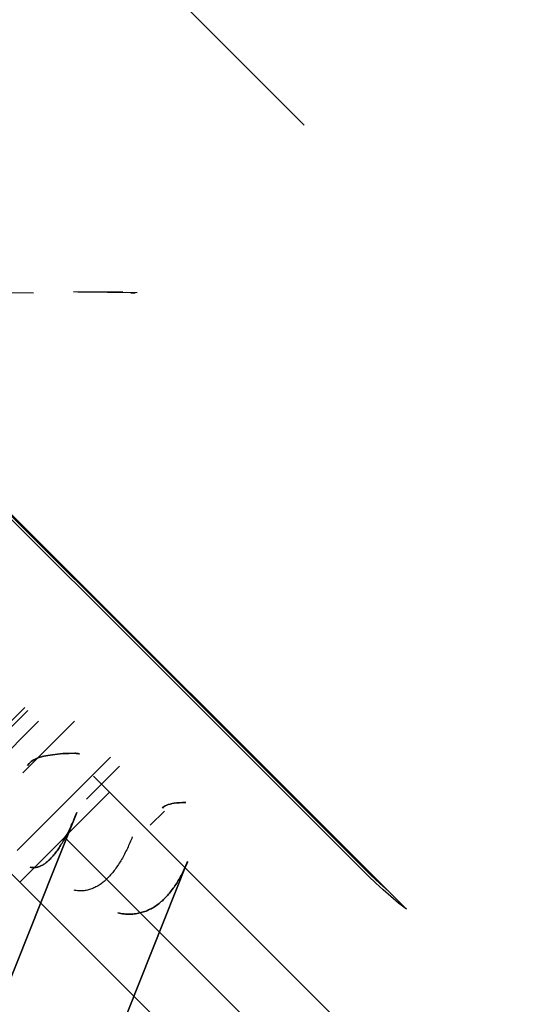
# Model space of a CAD drawing. Header units: millimetres. Extents: x -1690 to 192, y -898 to 54.
# Tile 233 of 256: x 143 to 149, y -10 to 1. Entities that reach past the tile are written whole.
import ezdxf

# ---------------------------------------------------------------- set-up
doc = ezdxf.new("R2010")
doc.units = ezdxf.units.MM
doc.header["$MEASUREMENT"] = 0
doc.layers.add('OVIDIO 186x93x72h', color=7, linetype='Continuous')

msp = doc.modelspace()

# ---------------------------------------------------------------- linework, layer by layer
at = {"layer": 'OVIDIO 186x93x72h', "extrusion": (-0.202852, -0.108979, 0.973126)}
for points in [[(41.457, 164.814), (41.457, 325.47)], [(41.457, 325.47), (41.457, 164.814)], [(41.752, 325.47), (41.752, 164.814)], [(42.048, 325.47), (42.048, 164.814)], [(42.048, 164.814), (42.048, 325.47)]]:
    msp.add_lwpolyline(points, dxfattribs=at)
at = {"layer": 'OVIDIO 186x93x72h', "extrusion": (-0.235702, -0.235702, 0.942809)}
for points in [[(95.67, 268.87), (95.67, 377.947)], [(96.618, 377.947), (96.618, 268.87)], [(94.369, 365.621), (94.369, 260.213)], [(98.516, 268.87), (98.516, 377.947)], [(99.464, 377.947), (99.464, 268.87)], [(93.592, 362.612), (93.592, 258.072)]]:
    msp.add_lwpolyline(points, dxfattribs=at)
at = {"layer": 'OVIDIO 186x93x72h', "extrusion": (0.881185, -0.265561, -0.391139)}
for points in [[(80.371, 723.957), (34.051, 663.839)], [(34.051, 663.839), (80.371, 723.957)]]:
    msp.add_lwpolyline(points, dxfattribs=at)
at = {"layer": 'OVIDIO 186x93x72h', "extrusion": (0.881208, -0.265507, -0.391124)}
for points in [[(34.017, 665.274), (79.637, 724.494)], [(79.637, 724.494), (34.017, 665.274)]]:
    msp.add_lwpolyline(points, dxfattribs=at)
at = {"layer": 'OVIDIO 186x93x72h', "extrusion": (0.881274, -0.265352, -0.39108)}
for points in [[(33.507, 655.003), (77.82, 712.558)], [(31.644, 615.791), (73.512, 670.17)]]:
    msp.add_lwpolyline(points, dxfattribs=at)
at = {"layer": 'OVIDIO 186x93x72h', "extrusion": (-0.108979, -0.202852, 0.973126)}
for points in [[(144.804, 270.732), (144.804, 110.076)], [(144.804, 110.076), (144.804, 270.732)], [(145.099, 270.732), (145.099, 110.076)], [(145.394, 110.076), (145.394, 270.732)], [(145.394, 270.732), (145.394, 110.076)]]:
    msp.add_lwpolyline(points, dxfattribs=at)
at = {"layer": 'OVIDIO 186x93x72h', "extrusion": (0.881275, -0.265352, -0.391079)}
for points in [[(76.698, 721.482), (34.315, 666.432)], [(34.315, 666.432), (76.698, 721.482)], [(76.519, 721.619), (34.135, 666.57)], [(34.135, 666.57), (76.519, 721.619)]]:
    msp.add_lwpolyline(points, dxfattribs=at)
at = {"layer": 'OVIDIO 186x93x72h', "extrusion": (-0.046296, -0.021464, 0.998697)}
for points in [[(39.908, 79.467), (39.908, 179.978)], [(41.394, 78.498), (41.394, 179.803)]]:
    msp.add_lwpolyline(points, dxfattribs=at)
at = {"layer": 'OVIDIO 186x93x72h', "extrusion": (-0.108986, -0.202861, 0.973124)}
for points in [[(142.968, 196.74), (142.968, 254.121)], [(142.968, 254.121), (142.968, 196.74)]]:
    msp.add_lwpolyline(points, dxfattribs=at)
at = {"layer": 'OVIDIO 186x93x72h', "extrusion": (-0.108989, -0.202866, 0.973122)}
for points in [[(143.681, 196.745), (143.681, 254.126)], [(144.394, 196.745), (144.394, 254.126)], [(144.394, 254.126), (144.394, 196.745)]]:
    msp.add_lwpolyline(points, dxfattribs=at)
at = {"layer": 'OVIDIO 186x93x72h', "extrusion": (-0.021464, -0.046296, 0.998697)}
for points in [[(141.825, 11.444), (141.825, 112.746)], [(143.311, 12.408), (143.311, 112.921)]]:
    msp.add_lwpolyline(points, dxfattribs=at)
at = {"layer": 'OVIDIO 186x93x72h'}
for points in [[(128.645, 9.835), (147.816, -9.335)], [(147.602, -9.122), (128.859, 9.621)], [(143.312, -6.953), (142.251, -8.013)], [(143.347, -6.988), (142.287, -8.049)], [(143.288, -7.725), (143.898, -7.115)], [(143.898, -7.115), (143.288, -7.725)], [(143.22, -8.641), (144.322, -7.539)], [(144.039, -8.033), (144.428, -7.645)], [(143.251, -9.013), (144.312, -7.953)], [(144.312, -7.953), (143.251, -9.013)], [(144.312, -7.953), (153.574, -17.216)], [(153.574, -17.216), (144.312, -7.953)], [(144.958, -8.175), (144.791, -8.342)], [(144.791, -8.342), (144.958, -8.175)], [(153.044, -17.746), (143.781, -8.483)], [(152.514, -18.276), (143.251, -9.013)], [(143.251, -9.013), (152.514, -18.276)]]:
    msp.add_lwpolyline(points, dxfattribs=at)
at = {"layer": 'OVIDIO 186x93x72h', "extrusion": (-0.015219, 0.015219, 0.999768)}
for points in [[(153.517, -17.138), (144.139, -7.763)], [(152.456, -18.199), (143.079, -8.823)], [(153.517, -17.138), (153.264, -16.885)], [(153.264, -16.885), (153.517, -17.138)], [(153.517, -17.138), (153.521, -17.143), (153.526, -17.147), (153.531, -17.152), (153.537, -17.156), (153.542, -17.161), (153.547, -17.165), (153.553, -17.169), (153.559, -17.173), (153.565, -17.177), (153.571, -17.181), (153.577, -17.185), (153.583, -17.188), (153.59, -17.192), (153.596, -17.195), (153.603, -17.198), (153.61, -17.201), (153.616, -17.204), (153.623, -17.207), (153.631, -17.209), (153.638, -17.212), (153.645, -17.214), (153.652, -17.216), (153.66, -17.218), (153.667, -17.219), (153.675, -17.221), (153.682, -17.222), (153.69, -17.223), (153.698, -17.224), (153.705, -17.225), (153.713, -17.225), (153.721, -17.226), (153.729, -17.226), (153.737, -17.226), (153.744, -17.225), (153.752, -17.225), (153.76, -17.224), (153.767, -17.223), (153.775, -17.222), (153.783, -17.221), (153.79, -17.219), (153.798, -17.218), (153.805, -17.216), (153.812, -17.214), (153.82, -17.212), (153.827, -17.209), (153.834, -17.207), (153.841, -17.204), (153.848, -17.201), (153.855, -17.198), (153.861, -17.195), (153.868, -17.192), (153.874, -17.188), (153.881, -17.184), (153.887, -17.181), (153.893, -17.177), (153.899, -17.173), (153.904, -17.169), (153.91, -17.165), (153.916, -17.16), (153.921, -17.156), (153.926, -17.152), (153.931, -17.147), (153.936, -17.143), (153.941, -17.138)], [(153.941, -17.138), (153.936, -17.143), (153.931, -17.147), (153.926, -17.152), (153.921, -17.156), (153.916, -17.16), (153.91, -17.165), (153.904, -17.169), (153.899, -17.173), (153.893, -17.177), (153.887, -17.181), (153.881, -17.184), (153.874, -17.188), (153.868, -17.192), (153.861, -17.195), (153.855, -17.198), (153.848, -17.201), (153.841, -17.204), (153.834, -17.207), (153.827, -17.209), (153.82, -17.212), (153.812, -17.214), (153.805, -17.216), (153.798, -17.218), (153.79, -17.219), (153.783, -17.221), (153.775, -17.222), (153.767, -17.223), (153.76, -17.224), (153.752, -17.225), (153.744, -17.225), (153.737, -17.226), (153.729, -17.226), (153.721, -17.226), (153.713, -17.225), (153.705, -17.225), (153.698, -17.224), (153.69, -17.223), (153.682, -17.222), (153.675, -17.221), (153.667, -17.219), (153.66, -17.218), (153.652, -17.216), (153.645, -17.214), (153.638, -17.212), (153.631, -17.209), (153.623, -17.207), (153.616, -17.204), (153.61, -17.201), (153.603, -17.198), (153.596, -17.195), (153.59, -17.192), (153.583, -17.188), (153.577, -17.185), (153.571, -17.181), (153.565, -17.177), (153.559, -17.173), (153.553, -17.169), (153.547, -17.165), (153.542, -17.161), (153.537, -17.156), (153.531, -17.152), (153.526, -17.147), (153.521, -17.143), (153.517, -17.138)], [(153.941, -17.138), (155.002, -18.198)], [(155.002, -18.198), (153.941, -17.138)], [(153.627, -17.451), (154.337, -18.161)], [(153.092, -17.562), (154.195, -18.664)], [(155.002, -18.198), (154.973, -18.226), (154.944, -18.254), (154.913, -18.281), (154.882, -18.308), (154.85, -18.334), (154.817, -18.359), (154.783, -18.384), (154.749, -18.409), (154.713, -18.433), (154.677, -18.456), (154.64, -18.478), (154.602, -18.5), (154.564, -18.52), (154.524, -18.54), (154.484, -18.559), (154.444, -18.578), (154.402, -18.595), (154.361, -18.611), (154.318, -18.627), (154.275, -18.641), (154.231, -18.654), (154.187, -18.666), (154.143, -18.678), (154.098, -18.688), (154.052, -18.696), (154.007, -18.704), (153.961, -18.711), (153.915, -18.716), (153.869, -18.72), (153.822, -18.723), (153.776, -18.725), (153.729, -18.726), (153.682, -18.725), (153.636, -18.723), (153.589, -18.72), (153.543, -18.716), (153.497, -18.711), (153.451, -18.704), (153.405, -18.697), (153.36, -18.688), (153.315, -18.678), (153.271, -18.667), (153.227, -18.654), (153.183, -18.641), (153.14, -18.627), (153.097, -18.611), (153.055, -18.595), (153.014, -18.578), (152.973, -18.56), (152.933, -18.541), (152.894, -18.521), (152.855, -18.5), (152.818, -18.478), (152.781, -18.456), (152.744, -18.433), (152.709, -18.409), (152.674, -18.385), (152.641, -18.36), (152.608, -18.334), (152.576, -18.308), (152.544, -18.281), (152.514, -18.254), (152.485, -18.227), (152.456, -18.199)], [(152.456, -18.199), (152.485, -18.227), (152.514, -18.254), (152.544, -18.281), (152.576, -18.308), (152.608, -18.334), (152.641, -18.36), (152.674, -18.385), (152.709, -18.409), (152.744, -18.433), (152.781, -18.456), (152.818, -18.478), (152.855, -18.5), (152.894, -18.521), (152.933, -18.541), (152.973, -18.56), (153.014, -18.578), (153.055, -18.595), (153.097, -18.611), (153.14, -18.627), (153.183, -18.641), (153.227, -18.654), (153.271, -18.667), (153.315, -18.678), (153.36, -18.688), (153.405, -18.697), (153.451, -18.704), (153.497, -18.711), (153.543, -18.716), (153.589, -18.72), (153.636, -18.723), (153.682, -18.725), (153.729, -18.726), (153.776, -18.725), (153.822, -18.723), (153.869, -18.72), (153.915, -18.716), (153.961, -18.711), (154.007, -18.704), (154.052, -18.696), (154.098, -18.688), (154.143, -18.678), (154.187, -18.666), (154.231, -18.654), (154.275, -18.641), (154.318, -18.627), (154.361, -18.611), (154.402, -18.595), (154.444, -18.578), (154.484, -18.559), (154.524, -18.54), (154.564, -18.52), (154.602, -18.5), (154.64, -18.478), (154.677, -18.456), (154.713, -18.433), (154.749, -18.409), (154.783, -18.384), (154.817, -18.359), (154.85, -18.334), (154.882, -18.308), (154.913, -18.281), (154.944, -18.254), (154.973, -18.226), (155.002, -18.198)]]:
    msp.add_lwpolyline(points, dxfattribs=at)
at = {"layer": 'OVIDIO 186x93x72h', "extrusion": (0.000231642, 0.999884, -0.015217)}
msp.add_lwpolyline([(-146.608, -2.782), (-139.15, 487.052)], dxfattribs=at)
at = {"layer": 'OVIDIO 186x93x72h', "extrusion": (0.999884, 0.000231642, 0.015217)}
for points in [[(-11.341, -4.841), (-3.883, 484.991)], [(-17.339, -4.967), (-7.236, 658.664)], [(-8.209, 658.679), (-18.312, -4.986)], [(-18.312, -4.986), (-8.209, 658.679)], [(-18.839, -4.966), (-8.736, 658.687)]]:
    msp.add_lwpolyline(points, dxfattribs=at)
at = {"layer": 'OVIDIO 186x93x72h', "extrusion": (0.707107, 0.707107, 0)}
for points in [[(-107.667, -2.626), (-107.623, -2.626), (-107.578, -2.624), (-107.533, -2.622), (-107.487, -2.618), (-107.442, -2.614), (-107.396, -2.608), (-107.35, -2.601), (-107.303, -2.593), (-107.257, -2.584), (-107.21, -2.574), (-107.163, -2.562), (-107.117, -2.549), (-107.07, -2.535), (-107.024, -2.52), (-106.977, -2.504), (-106.931, -2.486), (-106.885, -2.467), (-106.839, -2.447), (-106.794, -2.426), (-106.748, -2.403), (-106.704, -2.379), (-106.66, -2.354), (-106.616, -2.328), (-106.573, -2.3), (-106.53, -2.272), (-106.488, -2.242), (-106.447, -2.211), (-106.406, -2.179), (-106.367, -2.146), (-106.328, -2.112), (-106.29, -2.077), (-106.253, -2.041), (-106.217, -2.004), (-106.182, -1.966), (-106.147, -1.927), (-106.114, -1.887), (-106.082, -1.847), (-106.051, -1.805), (-106.022, -1.763), (-105.993, -1.721), (-105.966, -1.678), (-105.939, -1.634), (-105.914, -1.59), (-105.891, -1.545), (-105.868, -1.5), (-105.847, -1.454), (-105.826, -1.409), (-105.808, -1.363), (-105.79, -1.316), (-105.773, -1.27), (-105.758, -1.223), (-105.744, -1.177), (-105.732, -1.13), (-105.72, -1.083), (-105.71, -1.037), (-105.7, -0.99), (-105.692, -0.944), (-105.686, -0.898), (-105.68, -0.852), (-105.675, -0.806), (-105.672, -0.761), (-105.669, -0.716), (-105.668, -0.671), (-105.667, -0.626)], [(-105.667, -0.626), (-105.668, -0.671), (-105.669, -0.716), (-105.672, -0.761), (-105.675, -0.806), (-105.68, -0.852), (-105.686, -0.898), (-105.692, -0.944), (-105.7, -0.99), (-105.71, -1.037), (-105.72, -1.083), (-105.732, -1.13), (-105.744, -1.177), (-105.758, -1.223), (-105.773, -1.27), (-105.79, -1.316), (-105.808, -1.363), (-105.826, -1.409), (-105.847, -1.454), (-105.868, -1.5), (-105.891, -1.545), (-105.914, -1.59), (-105.939, -1.634), (-105.966, -1.678), (-105.993, -1.721), (-106.022, -1.763), (-106.051, -1.805), (-106.082, -1.847), (-106.114, -1.887), (-106.147, -1.927), (-106.182, -1.966), (-106.217, -2.004), (-106.253, -2.041), (-106.29, -2.077), (-106.328, -2.112), (-106.367, -2.146), (-106.406, -2.179), (-106.447, -2.211), (-106.488, -2.242), (-106.53, -2.272), (-106.573, -2.3), (-106.616, -2.328), (-106.66, -2.354), (-106.704, -2.379), (-106.748, -2.403), (-106.794, -2.426), (-106.839, -2.447), (-106.885, -2.467), (-106.931, -2.486), (-106.977, -2.504), (-107.024, -2.52), (-107.07, -2.535), (-107.117, -2.549), (-107.163, -2.562), (-107.21, -2.574), (-107.257, -2.584), (-107.303, -2.593), (-107.35, -2.601), (-107.396, -2.608), (-107.442, -2.614), (-107.487, -2.618), (-107.533, -2.622), (-107.578, -2.624), (-107.623, -2.626), (-107.667, -2.626)], [(-105.667, -0.626), (-105.668, -0.677), (-105.67, -0.727), (-105.673, -0.777), (-105.677, -0.827), (-105.683, -0.877), (-105.69, -0.927), (-105.698, -0.977), (-105.707, -1.026), (-105.718, -1.075), (-105.73, -1.124), (-105.743, -1.173), (-105.758, -1.221), (-105.773, -1.269), (-105.79, -1.316), (-105.807, -1.362), (-105.826, -1.409), (-105.846, -1.454), (-105.867, -1.499), (-105.889, -1.543), (-105.912, -1.586), (-105.936, -1.629), (-105.961, -1.671), (-105.987, -1.712), (-106.014, -1.752), (-106.041, -1.791), (-106.069, -1.83), (-106.098, -1.867), (-106.128, -1.904), (-106.158, -1.939), (-106.189, -1.974), (-106.221, -2.008), (-106.253, -2.041), (-106.286, -2.073), (-106.319, -2.104), (-106.354, -2.135), (-106.39, -2.165), (-106.426, -2.195), (-106.464, -2.224), (-106.502, -2.252), (-106.542, -2.28), (-106.582, -2.306), (-106.623, -2.332), (-106.665, -2.357), (-106.707, -2.381), (-106.751, -2.404), (-106.795, -2.426), (-106.84, -2.447), (-106.885, -2.467), (-106.931, -2.486), (-106.978, -2.504), (-107.025, -2.52), (-107.072, -2.536), (-107.121, -2.55), (-107.169, -2.563), (-107.218, -2.575), (-107.267, -2.586), (-107.317, -2.596), (-107.367, -2.604), (-107.416, -2.611), (-107.466, -2.616), (-107.517, -2.621), (-107.567, -2.624), (-107.617, -2.626), (-107.667, -2.626)]]:
    msp.add_lwpolyline(points, dxfattribs=at)
at = {"layer": 'OVIDIO 186x93x72h', "extrusion": (-9.85324e-08, -9.85311e-08, 1)}
for points in [[(142.413, -8.175), (143.474, -7.115)], [(143.474, -7.115), (142.413, -8.175)]]:
    msp.add_lwpolyline(points, dxfattribs=at)
at = {"layer": 'OVIDIO 186x93x72h', "extrusion": (0.000231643, 0.999884, -0.015217)}
for points in [[(-143.475, 660.738), (-153.578, -2.888)], [(-153.578, -2.888), (-143.475, 660.738)], [(-154.003, -2.889), (-143.899, 660.745)], [(-143.899, 660.745), (-154.003, -2.889)]]:
    msp.add_lwpolyline(points, dxfattribs=at)
at = {"layer": 'OVIDIO 186x93x72h', "extrusion": (0.276068, -0.12261, 0.953286)}
for points in [[(51.389, 72.41), (51.389, 70.819)], [(51.234, 72.017), (51.234, 70.475)]]:
    msp.add_lwpolyline(points, dxfattribs=at)
at = {"layer": 'OVIDIO 186x93x72h', "extrusion": (0.276197, -0.122706, 0.953236)}
for points in [[(51.578, 71.111), (51.578, 72.611)], [(51.578, 72.611), (51.578, 71.111)]]:
    msp.add_lwpolyline(points, dxfattribs=at)
at = {"layer": 'OVIDIO 186x93x72h', "extrusion": (0.871231, -0.386909, -0.302091)}
for points in [[(51.574, 674.392), (51.577, 674.409), (51.578, 674.427), (51.58, 674.445), (51.581, 674.464), (51.581, 674.482), (51.581, 674.5), (51.581, 674.519), (51.58, 674.537), (51.578, 674.555), (51.576, 674.574), (51.574, 674.592), (51.571, 674.611), (51.568, 674.629), (51.564, 674.647), (51.56, 674.665), (51.556, 674.683), (51.551, 674.701), (51.545, 674.719), (51.539, 674.737), (51.533, 674.754), (51.526, 674.772), (51.519, 674.789), (51.511, 674.806), (51.504, 674.822), (51.495, 674.839), (51.486, 674.855), (51.477, 674.871), (51.468, 674.886), (51.458, 674.902), (51.448, 674.917), (51.437, 674.932), (51.427, 674.946), (51.416, 674.96), (51.404, 674.974), (51.392, 674.988), (51.38, 675.001), (51.367, 675.014), (51.354, 675.027), (51.341, 675.04), (51.327, 675.052), (51.313, 675.064), (51.299, 675.076), (51.284, 675.088), (51.269, 675.099), (51.254, 675.109), (51.239, 675.12), (51.223, 675.129), (51.207, 675.139), (51.191, 675.148), (51.174, 675.157), (51.157, 675.165), (51.141, 675.173), (51.124, 675.18), (51.106, 675.187), (51.089, 675.194), (51.072, 675.2), (51.054, 675.206), (51.036, 675.211), (51.019, 675.216), (51.001, 675.22), (50.983, 675.224), (50.965, 675.227), (50.948, 675.23), (50.93, 675.233)], [(50.93, 675.233), (50.948, 675.23), (50.965, 675.227), (50.983, 675.224), (51.001, 675.22), (51.019, 675.216), (51.036, 675.211), (51.054, 675.206), (51.072, 675.2), (51.089, 675.194), (51.106, 675.187), (51.124, 675.18), (51.141, 675.173), (51.157, 675.165), (51.174, 675.157), (51.191, 675.148), (51.207, 675.139), (51.223, 675.129), (51.239, 675.12), (51.254, 675.109), (51.269, 675.099), (51.284, 675.088), (51.299, 675.076), (51.313, 675.064), (51.327, 675.052), (51.341, 675.04), (51.354, 675.027), (51.367, 675.014), (51.38, 675.001), (51.392, 674.988), (51.404, 674.974), (51.416, 674.96), (51.427, 674.946), (51.437, 674.932), (51.448, 674.917), (51.458, 674.902), (51.468, 674.886), (51.477, 674.871), (51.486, 674.855), (51.495, 674.839), (51.504, 674.822), (51.511, 674.806), (51.519, 674.789), (51.526, 674.772), (51.533, 674.754), (51.539, 674.737), (51.545, 674.719), (51.551, 674.701), (51.556, 674.683), (51.56, 674.665), (51.564, 674.647), (51.568, 674.629), (51.571, 674.611), (51.574, 674.592), (51.576, 674.574), (51.578, 674.555), (51.58, 674.537), (51.581, 674.519), (51.581, 674.5), (51.581, 674.482), (51.581, 674.464), (51.58, 674.445), (51.578, 674.427), (51.577, 674.409), (51.574, 674.392)]]:
    msp.add_lwpolyline(points, dxfattribs=at)
at = {"layer": 'OVIDIO 186x93x72h', "extrusion": (0.276089, -0.12261, 0.953279)}
for points in [[(51.565, 72.507), (51.565, 71.007)], [(51.575, 71.007), (51.575, 72.507)], [(51.575, 72.507), (51.575, 71.007)], [(51.427, 72.507), (51.427, 71.007)], [(50.93, 71.007), (50.93, 72.507)], [(50.93, 72.507), (50.93, 71.007)], [(49.956, 73.911), (49.956, 71.588)]]:
    msp.add_lwpolyline(points, dxfattribs=at)
at = {"layer": 'OVIDIO 186x93x72h', "extrusion": (0.998758, -0.003996, -0.049658)}
for points in [[(-7.151, 667.23), (-7.062, 668.341)], [(-7.062, 668.341), (-7.151, 667.23)]]:
    msp.add_lwpolyline(points, dxfattribs=at)
at = {"layer": 'OVIDIO 186x93x72h', "extrusion": (0.23831, 0.962875, 0.126807)}
for points in [[(-140.979, 653.267), (-142.645, 654.121)], [(-142.645, 654.121), (-140.979, 653.267)]]:
    msp.add_lwpolyline(points, dxfattribs=at)
at = {"layer": 'OVIDIO 186x93x72h', "extrusion": (-0.018371, 0.007538, 0.999803)}
for points in [[(-47.249, 150.217), (-47.249, 148.592)], [(-47.249, 148.592), (-47.249, 150.217)]]:
    msp.add_lwpolyline(points, dxfattribs=at)
at = {"layer": 'OVIDIO 186x93x72h', "extrusion": (0.000995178, 0.999995, 0.002882)}
for points in [[(-144.617, 664.58), (-144.563, 664.426)], [(-143.415, 665.184), (-142.741, 663.234)]]:
    msp.add_lwpolyline(points, dxfattribs=at)
at = {"layer": 'OVIDIO 186x93x72h', "extrusion": (0.871231, -0.38691, -0.30209)}
msp.add_lwpolyline([(51.576, 674.391), (51.578, 674.409), (51.58, 674.427), (51.581, 674.445), (51.582, 674.463), (51.583, 674.482), (51.583, 674.5), (51.582, 674.518), (51.581, 674.537), (51.58, 674.555), (51.578, 674.574), (51.576, 674.592), (51.573, 674.611), (51.57, 674.629), (51.566, 674.648), (51.562, 674.666), (51.557, 674.684), (51.552, 674.702), (51.546, 674.72), (51.541, 674.737), (51.534, 674.755), (51.527, 674.772), (51.52, 674.789), (51.512, 674.806), (51.504, 674.823), (51.496, 674.839), (51.487, 674.856), (51.478, 674.871), (51.469, 674.887), (51.459, 674.902), (51.449, 674.917), (51.438, 674.932), (51.427, 674.947), (51.416, 674.961), (51.405, 674.974), (51.393, 674.988), (51.381, 675.002), (51.368, 675.015), (51.355, 675.028), (51.342, 675.04), (51.328, 675.053), (51.314, 675.065), (51.3, 675.076), (51.285, 675.088), (51.27, 675.099), (51.255, 675.109), (51.239, 675.12), (51.224, 675.13), (51.208, 675.139), (51.191, 675.148), (51.175, 675.157), (51.158, 675.165), (51.141, 675.173), (51.124, 675.18), (51.107, 675.187), (51.09, 675.194), (51.072, 675.2), (51.055, 675.206), (51.037, 675.211), (51.019, 675.216), (51.001, 675.22), (50.984, 675.224), (50.966, 675.228), (50.948, 675.231), (50.93, 675.233)], dxfattribs=at)
at = {"layer": 'OVIDIO 186x93x72h', "extrusion": (0.000993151, 0.999995, 0.002876)}
for points in [[(-144.64, 664.399), (-143.938, 662.368)], [(-144.469, 662.652), (-143.886, 660.963)]]:
    msp.add_lwpolyline(points, dxfattribs=at)
at = {"layer": 'OVIDIO 186x93x72h', "extrusion": (0.009374, 0.99956, 0.028155)}
for points in [[(-145.279, 664.105), (-145.331, 664.26)], [(-145.331, 664.26), (-145.279, 664.105)]]:
    msp.add_lwpolyline(points, dxfattribs=at)
at = {"layer": 'OVIDIO 186x93x72h', "extrusion": (0.871231, -0.386908, -0.302091)}
for points in [[(51.574, 674.392), (51.577, 674.409), (51.578, 674.427), (51.58, 674.445), (51.581, 674.464), (51.581, 674.482), (51.581, 674.5), (51.58, 674.519), (51.58, 674.537), (51.578, 674.555), (51.576, 674.574), (51.574, 674.592), (51.571, 674.611), (51.568, 674.629), (51.564, 674.647), (51.56, 674.665), (51.556, 674.683), (51.551, 674.701), (51.545, 674.719), (51.539, 674.737), (51.533, 674.754), (51.526, 674.772), (51.519, 674.789), (51.511, 674.806), (51.503, 674.822), (51.495, 674.839), (51.486, 674.855), (51.477, 674.871), (51.468, 674.886), (51.458, 674.902), (51.448, 674.917), (51.437, 674.932), (51.427, 674.946), (51.416, 674.96), (51.404, 674.974), (51.392, 674.988), (51.38, 675.001), (51.367, 675.014), (51.354, 675.027), (51.341, 675.04), (51.327, 675.052), (51.313, 675.064), (51.299, 675.076), (51.284, 675.087), (51.269, 675.099), (51.254, 675.109), (51.239, 675.12), (51.223, 675.129), (51.207, 675.139), (51.191, 675.148), (51.174, 675.157), (51.157, 675.165), (51.141, 675.173), (51.123, 675.18), (51.106, 675.187), (51.089, 675.194), (51.072, 675.2), (51.054, 675.206), (51.036, 675.211), (51.019, 675.216), (51.001, 675.22), (50.983, 675.224), (50.965, 675.227), (50.948, 675.23), (50.93, 675.233)], [(50.93, 675.233), (50.948, 675.23), (50.965, 675.227), (50.983, 675.224), (51.001, 675.22), (51.019, 675.216), (51.036, 675.211), (51.054, 675.206), (51.072, 675.2), (51.089, 675.194), (51.106, 675.187), (51.123, 675.18), (51.141, 675.173), (51.157, 675.165), (51.174, 675.157), (51.191, 675.148), (51.207, 675.139), (51.223, 675.129), (51.239, 675.12), (51.254, 675.109), (51.269, 675.099), (51.284, 675.087), (51.299, 675.076), (51.313, 675.064), (51.327, 675.052), (51.341, 675.04), (51.354, 675.027), (51.367, 675.014), (51.38, 675.001), (51.392, 674.988), (51.404, 674.974), (51.416, 674.96), (51.427, 674.946), (51.437, 674.932), (51.448, 674.917), (51.458, 674.902), (51.468, 674.886), (51.477, 674.871), (51.486, 674.855), (51.495, 674.839), (51.503, 674.822), (51.511, 674.806), (51.519, 674.789), (51.526, 674.772), (51.533, 674.754), (51.539, 674.737), (51.545, 674.719), (51.551, 674.701), (51.556, 674.683), (51.56, 674.665), (51.564, 674.647), (51.568, 674.629), (51.571, 674.611), (51.574, 674.592), (51.576, 674.574), (51.578, 674.555), (51.58, 674.537), (51.58, 674.519), (51.581, 674.5), (51.581, 674.482), (51.581, 674.464), (51.58, 674.445), (51.578, 674.427), (51.577, 674.409), (51.574, 674.392)]]:
    msp.add_lwpolyline(points, dxfattribs=at)
at = {"layer": 'OVIDIO 186x93x72h', "extrusion": (0.999884, 0.000231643, 0.015217)}
for points in [[(-18.311, -4.947), (-8.208, 658.679)], [(-8.208, 658.679), (-18.311, -4.947)]]:
    msp.add_lwpolyline(points, dxfattribs=at)
at = {"layer": 'OVIDIO 186x93x72h', "extrusion": (0.997294, -0.007645, -0.073113)}
for points in [[(-7.029, 671.712), (-7.232, 669.783)], [(-7.232, 669.783), (-7.029, 671.712)]]:
    msp.add_lwpolyline(points, dxfattribs=at)
at = {"layer": 'OVIDIO 186x93x72h', "extrusion": (0.366639, 0.922113, -0.123629)}
for points in [[(-134.58, 663.671), (-134.679, 663.647), (-134.779, 663.626), (-134.881, 663.608), (-134.984, 663.594), (-135.036, 663.589), (-135.089, 663.584), (-135.141, 663.58), (-135.194, 663.577), (-135.247, 663.575), (-135.3, 663.573), (-135.354, 663.573), (-135.408, 663.574), (-135.461, 663.576), (-135.515, 663.578), (-135.569, 663.582), (-135.623, 663.587), (-135.677, 663.592), (-135.731, 663.599), (-135.785, 663.607), (-135.838, 663.615), (-135.892, 663.625), (-135.946, 663.635), (-135.999, 663.647), (-136.052, 663.659), (-136.105, 663.673), (-136.158, 663.687), (-136.211, 663.703), (-136.263, 663.719), (-136.315, 663.737), (-136.367, 663.755), (-136.418, 663.774), (-136.469, 663.794), (-136.52, 663.815), (-136.57, 663.837), (-136.619, 663.86), (-136.668, 663.884), (-136.717, 663.909), (-136.765, 663.934), (-136.813, 663.96), (-136.86, 663.987), (-136.906, 664.015), (-136.952, 664.044), (-136.997, 664.073), (-137.042, 664.103), (-137.085, 664.134), (-137.129, 664.166), (-137.171, 664.198), (-137.213, 664.231), (-137.254, 664.264), (-137.294, 664.298), (-137.334, 664.333), (-137.373, 664.368), (-137.448, 664.44), (-137.52, 664.514), (-137.589, 664.59), (-137.655, 664.667)], [(-137.655, 664.667), (-137.589, 664.59), (-137.52, 664.514), (-137.448, 664.44), (-137.373, 664.368), (-137.334, 664.333), (-137.294, 664.298), (-137.254, 664.264), (-137.213, 664.231), (-137.171, 664.198), (-137.129, 664.166), (-137.085, 664.134), (-137.042, 664.103), (-136.997, 664.073), (-136.952, 664.044), (-136.906, 664.015), (-136.86, 663.987), (-136.813, 663.96), (-136.765, 663.934), (-136.717, 663.909), (-136.668, 663.884), (-136.619, 663.86), (-136.57, 663.837), (-136.52, 663.815), (-136.469, 663.794), (-136.418, 663.774), (-136.367, 663.755), (-136.315, 663.737), (-136.263, 663.719), (-136.211, 663.703), (-136.158, 663.687), (-136.105, 663.673), (-136.052, 663.659), (-135.999, 663.647), (-135.946, 663.635), (-135.892, 663.625), (-135.838, 663.615), (-135.785, 663.607), (-135.731, 663.599), (-135.677, 663.592), (-135.623, 663.587), (-135.569, 663.582), (-135.515, 663.578), (-135.461, 663.576), (-135.408, 663.574), (-135.354, 663.573), (-135.3, 663.573), (-135.247, 663.575), (-135.194, 663.577), (-135.141, 663.58), (-135.089, 663.584), (-135.036, 663.589), (-134.984, 663.594), (-134.881, 663.608), (-134.779, 663.626), (-134.679, 663.647), (-134.58, 663.671)], [(-136.497, 665.62), (-136.464, 665.581), (-136.429, 665.544), (-136.393, 665.507), (-136.356, 665.471), (-136.336, 665.453), (-136.316, 665.436), (-136.296, 665.419), (-136.276, 665.402), (-136.255, 665.386), (-136.234, 665.369), (-136.212, 665.354), (-136.19, 665.338), (-136.168, 665.323), (-136.145, 665.309), (-136.122, 665.294), (-136.099, 665.28), (-136.076, 665.267), (-136.052, 665.254), (-136.028, 665.241), (-136.004, 665.229), (-135.979, 665.217), (-135.954, 665.205), (-135.929, 665.194), (-135.904, 665.184), (-135.878, 665.174), (-135.853, 665.164), (-135.827, 665.155), (-135.801, 665.146), (-135.775, 665.138), (-135.749, 665.13), (-135.722, 665.123), (-135.696, 665.116), (-135.669, 665.11), (-135.642, 665.104), (-135.615, 665.099), (-135.589, 665.094), (-135.562, 665.09), (-135.535, 665.086), (-135.508, 665.083), (-135.481, 665.08), (-135.454, 665.078), (-135.427, 665.076), (-135.4, 665.074), (-135.373, 665.074), (-135.346, 665.073), (-135.32, 665.073), (-135.293, 665.074), (-135.266, 665.075), (-135.24, 665.076), (-135.214, 665.078), (-135.187, 665.081), (-135.161, 665.084), (-135.11, 665.091), (-135.059, 665.1), (-135.009, 665.11), (-134.959, 665.122)], [(-134.959, 665.122), (-135.009, 665.11), (-135.059, 665.1), (-135.11, 665.091), (-135.161, 665.084), (-135.187, 665.081), (-135.214, 665.078), (-135.24, 665.076), (-135.266, 665.075), (-135.293, 665.074), (-135.32, 665.073), (-135.346, 665.073), (-135.373, 665.074), (-135.4, 665.074), (-135.427, 665.076), (-135.454, 665.078), (-135.481, 665.08), (-135.508, 665.083), (-135.535, 665.086), (-135.562, 665.09), (-135.589, 665.094), (-135.615, 665.099), (-135.642, 665.104), (-135.669, 665.11), (-135.696, 665.116), (-135.722, 665.123), (-135.749, 665.13), (-135.775, 665.138), (-135.801, 665.146), (-135.827, 665.155), (-135.853, 665.164), (-135.878, 665.174), (-135.904, 665.184), (-135.929, 665.194), (-135.954, 665.205), (-135.979, 665.217), (-136.004, 665.229), (-136.028, 665.241), (-136.052, 665.254), (-136.076, 665.267), (-136.099, 665.28), (-136.122, 665.294), (-136.145, 665.309), (-136.168, 665.323), (-136.19, 665.338), (-136.212, 665.354), (-136.234, 665.369), (-136.255, 665.386), (-136.276, 665.402), (-136.296, 665.419), (-136.316, 665.436), (-136.336, 665.453), (-136.356, 665.471), (-136.393, 665.507), (-136.429, 665.544), (-136.464, 665.581), (-136.497, 665.62)]]:
    msp.add_lwpolyline(points, dxfattribs=at)
at = {"layer": 'OVIDIO 186x93x72h', "extrusion": (0.345247, 0.923255, -0.168535)}
msp.add_lwpolyline([(-137.606, 663.092), (-138.974, 662.476)], dxfattribs=at)
at = {"layer": 'OVIDIO 186x93x72h', "extrusion": (0.264208, 0.933612, -0.241996)}
for points in [[(-140.365, 652.808), (-141.505, 651.833)], [(-141.505, 651.833), (-140.365, 652.808)]]:
    msp.add_lwpolyline(points, dxfattribs=at)
at = {"layer": 'OVIDIO 186x93x72h', "extrusion": (0.045678, 0.114881, 0.992329)}
msp.add_lwpolyline([(-136.714, 37.82), (-136.714, 146.734)], dxfattribs=at)
at = {"layer": 'OVIDIO 186x93x72h'}
for points in [[(147.816, -9.335, 27.674), (147.722, -9.261, 27.674), (147.631, -9.184, 27.673), (147.54, -9.106, 27.673), (147.452, -9.025, 27.673), (147.365, -8.943, 27.673), (140.392, -1.973, 27.673)], [(140.412, -1.952, 25.673), (147.398, -8.936, 25.674), (147.499, -9.03, 25.674), (147.602, -9.122, 25.674)], [(143.903, -7.493, 664.633), (143.829, -7.494, 664.41), (143.759, -7.497, 664.187), (143.695, -7.502, 663.966), (143.636, -7.509, 663.746), (143.584, -7.517, 663.529), (143.537, -7.526, 663.314), (143.494, -7.538, 663.1), (143.455, -7.552, 662.886), (143.419, -7.571, 662.671), (143.388, -7.591, 662.457), (143.362, -7.614, 662.246), (143.343, -7.635, 662.039)], [(143.343, -7.635, 662.039), (143.362, -7.614, 662.246), (143.388, -7.591, 662.457), (143.419, -7.571, 662.671), (143.455, -7.552, 662.886), (143.494, -7.538, 663.1), (143.537, -7.526, 663.314), (143.584, -7.517, 663.529), (143.636, -7.509, 663.746), (143.695, -7.502, 663.966), (143.759, -7.497, 664.187), (143.829, -7.494, 664.41), (143.903, -7.493, 664.633)], [(143.955, -7.498, 664.787), (143.949, -7.498, 664.769), (143.942, -7.497, 664.75), (143.929, -7.495, 664.71), (143.916, -7.494, 664.67), (143.91, -7.493, 664.651), (143.903, -7.493, 664.633)], [(143.903, -7.493, 664.633), (143.91, -7.493, 664.651), (143.916, -7.494, 664.67), (143.929, -7.495, 664.71), (143.942, -7.497, 664.75), (143.949, -7.498, 664.769), (143.955, -7.498, 664.787)], [(144.934, -8.141, 662.885), (144.943, -8.13, 662.988), (144.954, -8.121, 663.093), (144.968, -8.112, 663.198), (144.985, -8.105, 663.304), (145.003, -8.098, 663.41), (145.025, -8.092, 663.517), (145.049, -8.087, 663.625), (145.075, -8.083, 663.734), (145.105, -8.079, 663.845), (145.138, -8.076, 663.956), (145.173, -8.074, 664.068), (145.21, -8.074, 664.18)], [(145.21, -8.074, 664.18), (145.173, -8.074, 664.068), (145.138, -8.076, 663.956), (145.105, -8.079, 663.845), (145.075, -8.083, 663.734), (145.049, -8.087, 663.625), (145.025, -8.092, 663.517), (145.003, -8.098, 663.41), (144.985, -8.105, 663.304), (144.968, -8.112, 663.198), (144.954, -8.121, 663.093), (144.943, -8.13, 662.988), (144.934, -8.141, 662.885)], [(143.925, -8.19, 665.589), (143.65, -8.882, 665.682), (104.15, -108.228, 679.002)], [(104.15, -108.228, 679.002), (143.65, -8.882, 665.682), (143.925, -8.19, 665.589)], [(143.925, -8.19, 665.589), (143.918, -8.209, 665.592), (143.91, -8.227, 665.594), (143.903, -8.246, 665.595), (143.895, -8.264, 665.596), (143.888, -8.281, 665.597), (143.88, -8.299, 665.597), (143.872, -8.316, 665.597), (143.864, -8.333, 665.597), (143.857, -8.35, 665.596), (143.849, -8.367, 665.595), (143.841, -8.384, 665.594), (143.833, -8.4, 665.592), (143.825, -8.416, 665.59), (143.817, -8.432, 665.587), (143.809, -8.448, 665.585), (143.801, -8.464, 665.582), (143.792, -8.479, 665.578), (143.784, -8.494, 665.575), (143.776, -8.509, 665.571), (143.768, -8.524, 665.567), (143.759, -8.539, 665.563), (143.751, -8.553, 665.558), (143.742, -8.567, 665.553), (143.734, -8.581, 665.548), (143.725, -8.594, 665.542), (143.717, -8.608, 665.537), (143.708, -8.621, 665.531), (143.699, -8.633, 665.524), (143.691, -8.646, 665.518), (143.682, -8.658, 665.511), (143.673, -8.67, 665.504), (143.664, -8.681, 665.497), (143.655, -8.692, 665.489), (143.646, -8.703, 665.482), (143.637, -8.713, 665.474), (143.628, -8.723, 665.465), (143.619, -8.733, 665.457), (143.61, -8.742, 665.448), (143.601, -8.751, 665.44), (143.592, -8.759, 665.431), (143.583, -8.768, 665.421), (143.574, -8.775, 665.412), (143.565, -8.783, 665.403), (143.555, -8.79, 665.393), (143.546, -8.796, 665.384), (143.537, -8.802, 665.374), (143.528, -8.808, 665.364), (143.519, -8.813, 665.355), (143.51, -8.818, 665.345), (143.501, -8.823, 665.335), (143.492, -8.827, 665.325), (143.483, -8.83, 665.315), (143.474, -8.834, 665.305), (143.465, -8.836, 665.295), (143.456, -8.839, 665.284), (143.447, -8.841, 665.274), (143.438, -8.842, 665.264), (143.43, -8.843, 665.253), (143.421, -8.843, 665.243), (143.412, -8.843, 665.232), (143.403, -8.843, 665.222), (143.394, -8.842, 665.211), (143.385, -8.841, 665.2), (143.376, -8.839, 665.189)], [(143.376, -8.839, 665.189), (143.385, -8.841, 665.2), (143.394, -8.842, 665.211), (143.403, -8.843, 665.222), (143.412, -8.843, 665.232), (143.421, -8.843, 665.243), (143.43, -8.843, 665.253), (143.438, -8.842, 665.264), (143.447, -8.841, 665.274), (143.456, -8.839, 665.284), (143.465, -8.836, 665.295), (143.474, -8.834, 665.305), (143.483, -8.83, 665.315), (143.492, -8.827, 665.325), (143.501, -8.823, 665.335), (143.51, -8.818, 665.345), (143.519, -8.813, 665.355), (143.528, -8.808, 665.364), (143.537, -8.802, 665.374), (143.546, -8.796, 665.384), (143.555, -8.79, 665.393), (143.565, -8.783, 665.403), (143.574, -8.775, 665.412), (143.583, -8.768, 665.421), (143.592, -8.759, 665.431), (143.601, -8.751, 665.44), (143.61, -8.742, 665.448), (143.619, -8.733, 665.457), (143.628, -8.723, 665.465), (143.637, -8.713, 665.474), (143.646, -8.703, 665.482), (143.655, -8.692, 665.489), (143.664, -8.681, 665.497), (143.673, -8.67, 665.504), (143.682, -8.658, 665.511), (143.691, -8.646, 665.518), (143.699, -8.633, 665.524), (143.708, -8.621, 665.531), (143.717, -8.608, 665.537), (143.725, -8.594, 665.542), (143.734, -8.581, 665.548), (143.742, -8.567, 665.553), (143.751, -8.553, 665.558), (143.759, -8.539, 665.563), (143.768, -8.524, 665.567), (143.776, -8.509, 665.571), (143.784, -8.494, 665.575), (143.792, -8.479, 665.578), (143.801, -8.464, 665.582), (143.809, -8.448, 665.585), (143.817, -8.432, 665.587), (143.825, -8.416, 665.59), (143.833, -8.4, 665.592), (143.841, -8.384, 665.594), (143.849, -8.367, 665.595), (143.857, -8.35, 665.596), (143.864, -8.333, 665.597), (143.872, -8.316, 665.597), (143.88, -8.299, 665.597), (143.888, -8.281, 665.597), (143.895, -8.264, 665.596), (143.903, -8.246, 665.595), (143.91, -8.227, 665.594), (143.918, -8.209, 665.592), (143.925, -8.19, 665.589)], [(144.579, -8.481, 665.363), (144.573, -8.498, 665.365), (144.566, -8.515, 665.366), (144.558, -8.532, 665.367), (144.551, -8.549, 665.368), (144.544, -8.565, 665.368), (144.536, -8.582, 665.367), (144.529, -8.599, 665.366), (144.521, -8.616, 665.364), (144.513, -8.632, 665.362), (144.505, -8.649, 665.36), (144.496, -8.665, 665.357), (144.488, -8.682, 665.354), (144.479, -8.698, 665.35), (144.471, -8.714, 665.345), (144.462, -8.73, 665.341), (144.453, -8.745, 665.336), (144.444, -8.761, 665.33), (144.435, -8.776, 665.324), (144.425, -8.791, 665.317), (144.416, -8.806, 665.31), (144.406, -8.821, 665.303), (144.396, -8.835, 665.295), (144.386, -8.849, 665.287), (144.376, -8.863, 665.279), (144.366, -8.877, 665.27), (144.356, -8.89, 665.26), (144.345, -8.903, 665.251), (144.335, -8.916, 665.241), (144.324, -8.928, 665.23), (144.313, -8.94, 665.219), (144.302, -8.952, 665.208), (144.291, -8.964, 665.197), (144.28, -8.975, 665.185), (144.269, -8.985, 665.172), (144.258, -8.996, 665.16), (144.246, -9.006, 665.147), (144.234, -9.015, 665.134), (144.223, -9.024, 665.12), (144.211, -9.033, 665.107), (144.199, -9.041, 665.093), (144.187, -9.049, 665.079), (144.175, -9.057, 665.064), (144.162, -9.064, 665.05), (144.15, -9.07, 665.035), (144.138, -9.077, 665.02), (144.125, -9.083, 665.005), (144.113, -9.088, 664.989), (144.1, -9.093, 664.974), (144.088, -9.097, 664.958), (144.075, -9.101, 664.942), (144.062, -9.105, 664.926), (144.049, -9.108, 664.91), (144.036, -9.111, 664.894), (144.024, -9.113, 664.878), (144.011, -9.115, 664.862), (143.998, -9.116, 664.846), (143.985, -9.117, 664.829), (143.972, -9.117, 664.813), (143.959, -9.117, 664.797), (143.945, -9.116, 664.781), (143.932, -9.115, 664.764), (143.919, -9.113, 664.748), (143.906, -9.111, 664.732), (143.893, -9.108, 664.716)], [(145.232, -8.771, 665.136), (144.957, -9.462, 665.229), (105.457, -108.808, 678.548)], [(105.457, -108.808, 678.548), (144.957, -9.462, 665.229), (145.232, -8.771, 665.136)], [(144.409, -9.376, 664.243), (144.428, -9.38, 664.266), (144.446, -9.384, 664.289), (144.464, -9.387, 664.312), (144.482, -9.389, 664.334), (144.5, -9.391, 664.356), (144.517, -9.392, 664.378), (144.535, -9.392, 664.4), (144.552, -9.392, 664.422), (144.569, -9.392, 664.444), (144.586, -9.391, 664.465), (144.602, -9.389, 664.487), (144.618, -9.387, 664.508), (144.635, -9.385, 664.529), (144.651, -9.382, 664.55), (144.666, -9.378, 664.571), (144.682, -9.374, 664.591), (144.697, -9.37, 664.612), (144.713, -9.365, 664.632), (144.728, -9.36, 664.652), (144.743, -9.355, 664.671), (144.757, -9.349, 664.691), (144.772, -9.342, 664.71), (144.786, -9.335, 664.729), (144.801, -9.328, 664.748), (144.815, -9.321, 664.767), (144.829, -9.312, 664.785), (144.842, -9.304, 664.803), (144.856, -9.295, 664.82), (144.869, -9.286, 664.838), (144.883, -9.276, 664.855), (144.896, -9.266, 664.871), (144.909, -9.255, 664.887), (144.921, -9.244, 664.903), (144.934, -9.233, 664.918), (144.946, -9.221, 664.933), (144.959, -9.209, 664.948), (144.971, -9.197, 664.962), (144.983, -9.184, 664.976), (144.995, -9.171, 664.989), (145.006, -9.158, 665.002), (145.018, -9.144, 665.014), (145.029, -9.13, 665.026), (145.04, -9.116, 665.037), (145.051, -9.101, 665.048), (145.062, -9.087, 665.058), (145.072, -9.072, 665.068), (145.083, -9.057, 665.077), (145.093, -9.041, 665.085), (145.103, -9.026, 665.093), (145.113, -9.01, 665.101), (145.122, -8.994, 665.108), (145.132, -8.978, 665.114), (145.141, -8.962, 665.119), (145.146, -8.954, 665.122), (145.15, -8.946, 665.124), (145.155, -8.937, 665.127), (145.159, -8.929, 665.129), (145.164, -8.921, 665.131), (145.168, -8.912, 665.132), (145.172, -8.904, 665.134), (145.177, -8.895, 665.135), (145.181, -8.887, 665.137), (145.185, -8.878, 665.138), (145.189, -8.869, 665.139), (145.193, -8.861, 665.139), (145.197, -8.852, 665.14), (145.201, -8.843, 665.14), (145.205, -8.834, 665.14), (145.209, -8.825, 665.14), (145.213, -8.816, 665.14), (145.217, -8.807, 665.14), (145.221, -8.798, 665.139), (145.225, -8.789, 665.138), (145.229, -8.78, 665.137), (145.232, -8.771, 665.136)], [(145.232, -8.771, 665.136), (145.229, -8.78, 665.137), (145.225, -8.789, 665.138), (145.221, -8.798, 665.139), (145.217, -8.807, 665.14), (145.213, -8.816, 665.14), (145.209, -8.825, 665.14), (145.205, -8.834, 665.14), (145.201, -8.843, 665.14), (145.197, -8.852, 665.14), (145.193, -8.861, 665.139), (145.189, -8.869, 665.139), (145.185, -8.878, 665.138), (145.181, -8.887, 665.137), (145.177, -8.895, 665.135), (145.172, -8.904, 665.134), (145.168, -8.912, 665.132), (145.164, -8.921, 665.131), (145.159, -8.929, 665.129), (145.155, -8.937, 665.127), (145.15, -8.946, 665.124), (145.146, -8.954, 665.122), (145.141, -8.962, 665.119), (145.132, -8.978, 665.114), (145.122, -8.994, 665.108), (145.113, -9.01, 665.101), (145.103, -9.026, 665.093), (145.093, -9.041, 665.085), (145.083, -9.057, 665.077), (145.072, -9.072, 665.068), (145.062, -9.087, 665.058), (145.051, -9.101, 665.048), (145.04, -9.116, 665.037), (145.029, -9.13, 665.026), (145.018, -9.144, 665.014), (145.006, -9.158, 665.002), (144.995, -9.171, 664.989), (144.983, -9.184, 664.976), (144.971, -9.197, 664.962), (144.959, -9.209, 664.948), (144.946, -9.221, 664.933), (144.934, -9.233, 664.918), (144.921, -9.244, 664.903), (144.909, -9.255, 664.887), (144.896, -9.266, 664.871), (144.883, -9.276, 664.855), (144.869, -9.286, 664.838), (144.856, -9.295, 664.82), (144.842, -9.304, 664.803), (144.829, -9.312, 664.785), (144.815, -9.321, 664.767), (144.801, -9.328, 664.748), (144.786, -9.335, 664.729), (144.772, -9.342, 664.71), (144.757, -9.349, 664.691), (144.743, -9.355, 664.671), (144.728, -9.36, 664.652), (144.713, -9.365, 664.632), (144.697, -9.37, 664.612), (144.682, -9.374, 664.591), (144.666, -9.378, 664.571), (144.651, -9.382, 664.55), (144.635, -9.385, 664.529), (144.618, -9.387, 664.508), (144.602, -9.389, 664.487), (144.586, -9.391, 664.465), (144.569, -9.392, 664.444), (144.552, -9.392, 664.422), (144.535, -9.392, 664.4), (144.517, -9.392, 664.378), (144.5, -9.391, 664.356), (144.482, -9.389, 664.334), (144.464, -9.387, 664.312), (144.446, -9.384, 664.289), (144.428, -9.38, 664.266), (144.409, -9.376, 664.243)]]:
    msp.add_polyline3d(points, dxfattribs=at)

doc.saveas('drawing.dxf')
